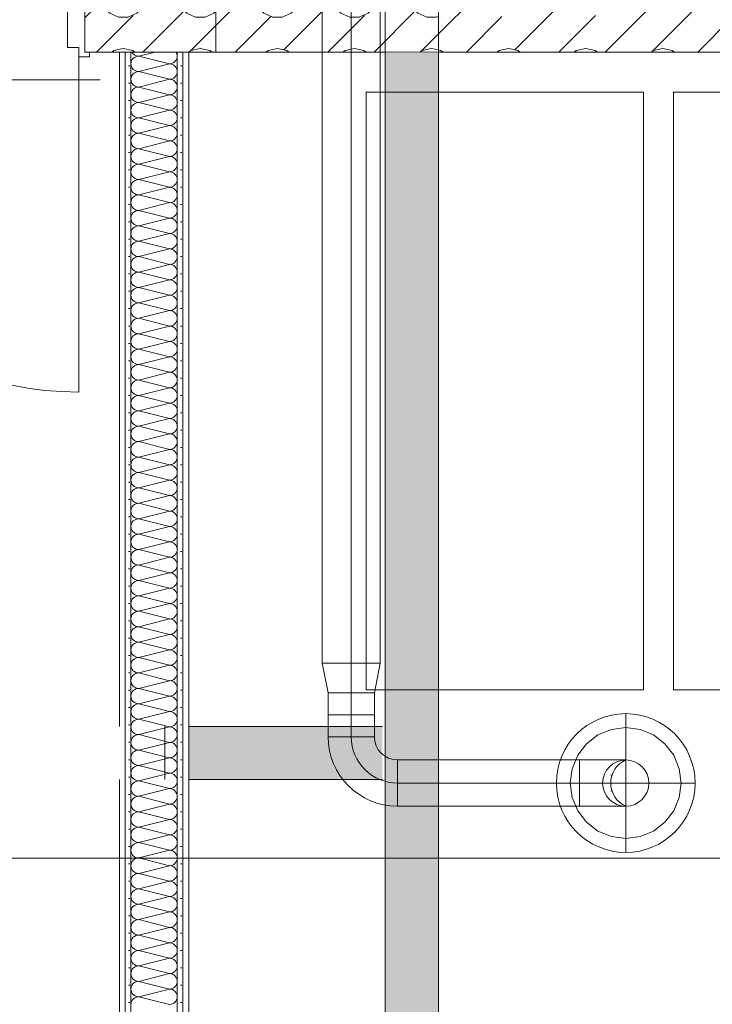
# Model space of a CAD drawing. Header units: metres. Extents: x -89 to 754, y -195 to 69.
# Tile 192 of 211: x 19.83 to 21.32, y 18.03 to 20.16. Entities that reach past the tile are written whole.
import ezdxf

# ---------------------------------------------------------------- set-up
doc = ezdxf.new("R2010")
doc.units = ezdxf.units.M
doc.header["$MEASUREMENT"] = 0
doc.linetypes.add('STRICHPUNKT2', pattern=[12.7, 6.35, -3.175, 0, -3.175])
for name, color, linetype in [('10 Wand außen', 7, 'Continuous'), ('70 Lüftung', 7, 'Continuous'), ('Abbruch_00 Linien_Kreise_Splines', 7, 'Continuous'), ('Abbruch_10 Wand außen', 7, 'Continuous'), ('Abbruch_70 Entwässerung_Schmutzwasser', 7, 'Continuous'), ('Neubau_10 Wand außen', 7, 'Continuous'), ('Neubau_10 Wand innen', 7, 'Continuous'), ('Neubau_50 Möblierung', 7, 'Continuous'), ('Neubau_70 Entwässerung_Schmutzwasser', 7, 'Continuous')]:
    doc.layers.add(name, color=color, linetype=linetype)
doc.linetypes.add('Abbruch 1', pattern='A,0,[1,995_ARC_230 ERW_GR_EG_2607291.Shx,S=0.001984,R=0,X=0,Y=0],-0.25,0', length=0.25)
pattern_1 = [(0, (0, 0), (0, 0.0375), [0, -0.0375])]

# ---------------------------------------------------------------- blocks, each defined once
blk = doc.blocks.new('*X125')
at = {"layer": '10 Wand außen', "color": 250, "linetype": 'Continuous', "lineweight": 18, "true_color": 0x1f1f1f}
for p, q in [((20.252, 20.252), (20.3322, 20.3322)), ((20.3618, 20.2618), (20.4322, 20.3322)), ((20.5, 20.3), (20.5322, 20.3322)), ((20.5645, 20.2645), (20.6322, 20.3322)), ((20.5951, 20.1951), (20.7313, 20.3313)), ((20.4312, 20.2312), (20.5, 20.3)), ((20.3833, 20.2667), (20.363, 20.2623)), ((20.4037, 20.2623), (20.3833, 20.2667)), ((20.55, 20.2667), (20.5297, 20.2623)), ((20.5703, 20.2623), (20.55, 20.2667)), ((20.7167, 20.2667), (20.6963, 20.2623)), ((20.7313, 20.2636), (20.7167, 20.2667)), ((20.2538, 20.2501), (20.2499, 20.253)), ((20.2642, 20.2321), (20.2538, 20.2501)), ((20.3462, 20.2501), (20.3358, 20.2321)), ((20.363, 20.2623), (20.3462, 20.2501)), ((20.4205, 20.2501), (20.4037, 20.2623)), ((20.4309, 20.2321), (20.4205, 20.2501)), ((20.5128, 20.2501), (20.5024, 20.2321)), ((20.5297, 20.2623), (20.5128, 20.2501)), ((20.5872, 20.2501), (20.5703, 20.2623)), ((20.5976, 20.2321), (20.5872, 20.2501)), ((20.6795, 20.2501), (20.6691, 20.2321)), ((20.6963, 20.2623), (20.6795, 20.2501)), ((20.2499, 20.1499), (20.3382, 20.2382)), ((20.2664, 20.2114), (20.2642, 20.2321)), ((20.3358, 20.2321), (20.3336, 20.2114)), ((20.4331, 20.2114), (20.4309, 20.2321)), ((20.5024, 20.2321), (20.5003, 20.2114)), ((20.5997, 20.2114), (20.5976, 20.2321)), ((20.6691, 20.2321), (20.6669, 20.2114)), ((20.26, 20.1917), (20.2664, 20.2114)), ((20.3336, 20.2114), (20.34, 20.1917)), ((20.3978, 20.0978), (20.5, 20.2)), ((20.4266, 20.1917), (20.4331, 20.2114)), ((20.5, 20.2), (20.5022, 20.2022)), ((20.5003, 20.2114), (20.5067, 20.1917)), ((20.5933, 20.1917), (20.5997, 20.2114)), ((20.6669, 20.2114), (20.6734, 20.1917)), ((20.2499, 20.1805), (20.26, 20.1917)), ((20.34, 20.1917), (20.3539, 20.1762)), ((20.4127, 20.1762), (20.4266, 20.1917)), ((20.5067, 20.1917), (20.5206, 20.1762)), ((20.5794, 20.1762), (20.5933, 20.1917)), ((20.5922, 20.0922), (20.6813, 20.1813)), ((20.6734, 20.1917), (20.6873, 20.1762)), ((20.2922, 20.0922), (20.3688, 20.1688)), ((20.3539, 20.1762), (20.3729, 20.1678)), ((20.3729, 20.1678), (20.3937, 20.1678)), ((20.3937, 20.1678), (20.4127, 20.1762)), ((20.5, 20.1), (20.5715, 20.1715)), ((20.5206, 20.1762), (20.5396, 20.1678)), ((20.5396, 20.1678), (20.5604, 20.1678)), ((20.5604, 20.1678), (20.5794, 20.1762)), ((20.6873, 20.1762), (20.7063, 20.1678)), ((20.7063, 20.1678), (20.7271, 20.1678)), ((20.7271, 20.1678), (20.7313, 20.1696)), ((20.6951, 20.0951), (20.7313, 20.1313)), ((20.363, 20.0957), (20.3582, 20.0922)), ((20.3833, 20.1), (20.363, 20.0957)), ((20.4037, 20.0957), (20.3833, 20.1)), ((20.4084, 20.0922), (20.4037, 20.0957)), ((20.4922, 20.0922), (20.5, 20.1)), ((20.5297, 20.0957), (20.5249, 20.0922)), ((20.55, 20.1), (20.5297, 20.0957)), ((20.5703, 20.0957), (20.55, 20.1)), ((20.5751, 20.0922), (20.5703, 20.0957)), ((20.6963, 20.0957), (20.6916, 20.0922)), ((20.7167, 20.1), (20.6963, 20.0957)), ((20.7313, 20.0969), (20.7167, 20.1))]:
    blk.add_line(p, q, dxfattribs=at)
blk = doc.blocks.new('*X129')
at = {"layer": 'Neubau_10 Wand außen', "color": 8, "linetype": 'Continuous', "lineweight": 9}
for p, q in [((20.0024, 20.2321), (20.0003, 20.2114)), ((20.0025, 20.2322), (20.0024, 20.2321)), ((20.0951, 20.1951), (20.1322, 20.2322)), ((20.0976, 20.2321), (20.0975, 20.2322)), ((20.0997, 20.2114), (20.0976, 20.2321)), ((20.1691, 20.2321), (20.1669, 20.2114)), ((20.1692, 20.2322), (20.1691, 20.2321)), ((19.9665, 20.1665), (20, 20.2)), ((20, 20.2), (20.0022, 20.2022)), ((20.0003, 20.2114), (20.0067, 20.1917)), ((20.0933, 20.1917), (20.0997, 20.2114)), ((20.1669, 20.2114), (20.1734, 20.1917)), ((20.0067, 20.1917), (20.0206, 20.1762)), ((20.0794, 20.1762), (20.0933, 20.1917)), ((20.0922, 20.0922), (20.1813, 20.1813)), ((20.1734, 20.1917), (20.1873, 20.1762)), ((20.2461, 20.1762), (20.2499, 20.1805)), ((20, 20.1), (20.0715, 20.1715)), ((20.0206, 20.1762), (20.0396, 20.1678)), ((20.0396, 20.1678), (20.0604, 20.1678)), ((20.0604, 20.1678), (20.0794, 20.1762)), ((20.1873, 20.1762), (20.2063, 20.1678)), ((20.2063, 20.1678), (20.2271, 20.1678)), ((20.2271, 20.1678), (20.2461, 20.1762)), ((20.1951, 20.0951), (20.2499, 20.1499)), ((19.9922, 20.0922), (20, 20.1)), ((20.0297, 20.0957), (20.0249, 20.0922)), ((20.05, 20.1), (20.0297, 20.0957)), ((20.0703, 20.0957), (20.05, 20.1)), ((20.0751, 20.0922), (20.0703, 20.0957)), ((20.1963, 20.0957), (20.1916, 20.0922)), ((20.2167, 20.1), (20.1963, 20.0957)), ((20.237, 20.0957), (20.2167, 20.1)), ((20.2418, 20.0922), (20.237, 20.0957))]:
    blk.add_line(p, q, dxfattribs=at)
blk = doc.blocks.new('Blockrahmentür 1-Fl 27_26')
at = {"layer": 'Neubau_10 Wand außen', "color": 7, "linetype": 'Continuous', "lineweight": 13}
for p, q in [((0.3625, -0.01), (0.3625, 0.715)), ((-0.3625, -0.01), (-0.385, -0.01)), ((-0.385, -0.01), (-0.385, -0.02)), ((-0.385, -0.02), (-0.375, -0.02)), ((-0.375, -0.02), (-0.375, -0.26)), ((-0.3625, -0.03), (-0.3625, -0.01)), ((0.3625, -0.03), (0.3625, -0.01)), ((0.3625, -0.01), (0.385, -0.01)), ((0.385, -0.02), (0.375, -0.02)), ((0.375, -0.02), (0.375, -0.26)), ((0.385, -0.01), (0.385, -0.02)), ((-0.3375, -0.03), (-0.3625, -0.03)), ((-0.3375, -0.27), (-0.3375, -0.03)), ((0.3375, -0.27), (0.3375, -0.03)), ((0.3375, -0.03), (0.3625, -0.03)), ((-0.375, -0.26), (-0.385, -0.26)), ((-0.385, -0.26), (-0.385, -0.27)), ((-0.385, -0.27), (-0.3375, -0.27)), ((0.385, -0.27), (0.3375, -0.27)), ((0.375, -0.26), (0.385, -0.26)), ((0.385, -0.26), (0.385, -0.27))]:
    blk.add_line(p, q, dxfattribs=at)
at = {"layer": 'Neubau_10 Wand außen', "color": 7, "linetype": 'Continuous', "lineweight": 9}
for p, q in [((-0.375, -0.26), (-0.375, -0.02)), ((-0.375, -0.26), (-0.375, -0.02)), ((0.375, -0.26), (0.375, -0.02)), ((0.375, -0.26), (0.375, -0.02))]:
    blk.add_line(p, q, dxfattribs=at)
blk.add_arc((0.3625, -0.01), 0.725, 90, 180, dxfattribs=at)
blk = doc.blocks.new('*X459')
at = {"layer": 'Neubau_10 Wand innen', "color": 8, "linetype": 'Continuous', "lineweight": 9}
for p, q in [((20.1187, 20.0922), (20.0832, 20.0833)), ((20.1498, 20.0667), (20.0832, 20.0833)), ((20.1498, 20.0667), (20.0832, 20.05)), ((20.1498, 20.0333), (20.0832, 20.05)), ((20.1498, 20.0333), (20.0832, 20.0167)), ((20.1498, 20), (20.0832, 20.0167)), ((20.1498, 20), (20.0832, 19.9833)), ((20.1498, 19.9667), (20.0832, 19.9833)), ((20.1498, 19.9667), (20.0832, 19.95)), ((20.1498, 19.9333), (20.0832, 19.95)), ((20.1498, 19.9333), (20.0832, 19.9167)), ((20.1498, 19.9), (20.0832, 19.9167)), ((20.1498, 19.9), (20.0832, 19.8833)), ((20.1498, 19.8667), (20.0832, 19.8833)), ((20.1498, 19.8667), (20.0832, 19.85)), ((20.1498, 19.8333), (20.0832, 19.85)), ((20.1498, 19.8333), (20.0832, 19.8167)), ((20.1498, 19.8), (20.0832, 19.8167)), ((20.1498, 19.8), (20.0832, 19.7833)), ((20.1498, 19.7667), (20.0832, 19.7833)), ((20.1498, 19.7667), (20.0832, 19.75)), ((20.1498, 19.7333), (20.0832, 19.75)), ((20.1498, 19.7333), (20.0832, 19.7167)), ((20.1498, 19.7), (20.0832, 19.7167)), ((20.1498, 19.7), (20.0832, 19.6833)), ((20.1498, 19.6667), (20.0832, 19.6833)), ((20.1498, 19.6667), (20.0832, 19.65)), ((20.1498, 19.6333), (20.0832, 19.65)), ((20.1498, 19.6333), (20.0832, 19.6167)), ((20.1498, 19.6), (20.0832, 19.6167)), ((20.1498, 19.6), (20.0832, 19.5833)), ((20.1498, 19.5667), (20.0832, 19.5833)), ((20.1498, 19.5667), (20.0832, 19.55)), ((20.1498, 19.5333), (20.0832, 19.55)), ((20.1498, 19.5333), (20.0832, 19.5167)), ((20.1498, 19.5), (20.0832, 19.5167)), ((20.1498, 19.5), (20.0832, 19.4833)), ((20.1498, 19.4667), (20.0832, 19.4833)), ((20.1498, 19.4667), (20.0832, 19.45)), ((20.1498, 19.4333), (20.0832, 19.45)), ((20.1498, 19.4333), (20.0832, 19.4167)), ((20.1498, 19.4), (20.0832, 19.4167)), ((20.1498, 19.4), (20.0832, 19.3833)), ((20.1498, 19.3667), (20.0832, 19.3833)), ((20.1498, 19.3667), (20.0832, 19.35)), ((20.1498, 19.3333), (20.0832, 19.35)), ((20.1498, 19.3333), (20.0832, 19.3167)), ((20.1498, 19.3), (20.0832, 19.3167)), ((20.1498, 19.3), (20.0832, 19.2833)), ((20.1498, 19.2667), (20.0832, 19.2833)), ((20.1498, 19.2667), (20.0832, 19.25)), ((20.1498, 19.2333), (20.0832, 19.25)), ((20.1498, 19.2333), (20.0832, 19.2167)), ((20.1498, 19.2), (20.0832, 19.2167)), ((20.1498, 19.2), (20.0832, 19.1833)), ((20.1498, 19.1667), (20.0832, 19.1833)), ((20.1498, 19.1667), (20.0832, 19.15)), ((20.1498, 19.1333), (20.0832, 19.15)), ((20.1498, 19.1333), (20.0832, 19.1167)), ((20.1498, 19.1), (20.0832, 19.1167)), ((20.1498, 19.1), (20.0832, 19.0833)), ((20.1498, 19.0667), (20.0832, 19.0833)), ((20.1498, 19.0667), (20.0832, 19.05)), ((20.1498, 19.0333), (20.0832, 19.05)), ((20.1498, 19.0333), (20.0832, 19.0167)), ((20.1498, 19), (20.0832, 19.0167)), ((20.1498, 19), (20.0832, 18.9833)), ((20.1498, 18.9667), (20.0832, 18.9833)), ((20.1498, 18.9667), (20.0832, 18.95)), ((20.1498, 18.9333), (20.0832, 18.95)), ((20.1498, 18.9333), (20.0832, 18.9167)), ((20.1498, 18.9), (20.0832, 18.9167)), ((20.1498, 18.9), (20.0832, 18.8833)), ((20.1498, 18.8667), (20.0832, 18.8833)), ((20.1498, 18.8667), (20.0832, 18.85)), ((20.1498, 18.8333), (20.0832, 18.85)), ((20.1498, 18.8333), (20.0832, 18.8167)), ((20.1498, 18.8), (20.0832, 18.8167)), ((20.1498, 18.8), (20.0832, 18.7833)), ((20.1498, 18.7667), (20.0832, 18.7833)), ((20.1498, 18.7667), (20.0832, 18.75)), ((20.1498, 18.7333), (20.0832, 18.75)), ((20.1498, 18.7333), (20.0832, 18.7167)), ((20.1498, 18.7), (20.0832, 18.7167)), ((20.1498, 18.7), (20.0832, 18.6833)), ((20.1498, 18.6667), (20.0832, 18.6833)), ((20.1498, 18.6667), (20.0832, 18.65)), ((20.1498, 18.6333), (20.0832, 18.65)), ((20.1498, 18.6333), (20.0832, 18.6167)), ((20.1498, 18.6), (20.0832, 18.6167)), ((20.1498, 18.6), (20.0832, 18.5833)), ((20.1498, 18.5667), (20.0832, 18.5833)), ((20.1498, 18.5667), (20.0832, 18.55)), ((20.1498, 18.5333), (20.0832, 18.55)), ((20.1498, 18.5333), (20.0832, 18.5167)), ((20.1498, 18.5), (20.0832, 18.5167)), ((20.1498, 18.5), (20.0832, 18.4833)), ((20.1498, 18.4667), (20.0832, 18.4833)), ((20.1498, 18.4667), (20.0832, 18.45)), ((20.1498, 18.4333), (20.0832, 18.45)), ((20.1498, 18.4333), (20.0832, 18.4167)), ((20.1498, 18.4), (20.0832, 18.4167)), ((20.1498, 18.4), (20.0832, 18.3833)), ((20.1498, 18.3667), (20.0832, 18.3833)), ((20.1498, 18.3667), (20.0832, 18.35)), ((20.1498, 18.3333), (20.0832, 18.35)), ((20.1498, 18.3333), (20.0832, 18.3167)), ((20.1498, 18.3), (20.0832, 18.3167)), ((20.1498, 18.3), (20.0832, 18.2833)), ((20.1498, 18.2667), (20.0832, 18.2833)), ((20.1498, 18.2667), (20.0832, 18.25)), ((20.1498, 18.2333), (20.0832, 18.25)), ((20.1498, 18.2333), (20.0832, 18.2167)), ((20.1498, 18.2), (20.0832, 18.2167)), ((20.1498, 18.2), (20.0832, 18.1833)), ((20.1498, 18.1667), (20.0832, 18.1833)), ((20.1498, 18.1667), (20.0832, 18.15)), ((20.1498, 18.1333), (20.0832, 18.15)), ((20.1498, 18.1333), (20.0832, 18.1167)), ((20.1498, 18.1), (20.0832, 18.1167)), ((20.1498, 18.1), (20.0832, 18.0833)), ((20.1498, 18.0667), (20.0832, 18.0833)), ((20.1498, 18.0667), (20.0832, 18.05)), ((20.1498, 18.0333), (20.0832, 18.05))]:
    blk.add_line(p, q, dxfattribs=at)
for centre, start, end in [((20.0832, 20.0667), 90, 180), ((20.0832, 20.1), 207.8627, 270), ((20.1498, 20.0833), 270, 0), ((20.1498, 20.0833), 0, 32.1844), ((20.0832, 20.0667), 180, 270), ((20.1498, 20.05), 0, 90), ((20.0832, 20.0333), 90, 180), ((20.0832, 20.0333), 180, 270), ((20.1498, 20.05), 270, 0), ((20.1498, 20.0167), 0, 90), ((20.0832, 20), 90, 180), ((20.1498, 20.0167), 270, 0), ((20.0832, 20), 180, 270), ((20.1498, 19.9833), 0, 90), ((20.0832, 19.9667), 90, 180), ((20.0832, 19.9667), 180, 270), ((20.1498, 19.9833), 270, 0), ((20.1498, 19.95), 0, 90), ((20.0832, 19.9333), 90, 180), ((20.1498, 19.95), 270, 0), ((20.0832, 19.9333), 180, 270), ((20.1498, 19.9167), 0, 90), ((20.0832, 19.9), 90, 180), ((20.1498, 19.9167), 270, 0), ((20.0832, 19.9), 180, 270), ((20.0832, 19.8667), 90, 180), ((20.1498, 19.8833), 0, 90), ((20.1498, 19.8833), 270, 0), ((20.0832, 19.8667), 180, 270), ((20.1498, 19.85), 0, 90), ((20.0832, 19.8333), 90, 180), ((20.1498, 19.85), 270, 0), ((20.0832, 19.8333), 180, 270), ((20.0832, 19.8), 90, 180), ((20.1498, 19.8167), 0, 90), ((20.1498, 19.8167), 270, 0), ((20.0832, 19.8), 180, 270), ((20.1498, 19.7833), 0, 90), ((20.0832, 19.7667), 90, 180), ((20.1498, 19.7833), 270, 0), ((20.0832, 19.7667), 180, 270), ((20.1498, 19.75), 0, 90), ((20.0832, 19.7333), 90, 180), ((20.0832, 19.7333), 180, 270), ((20.1498, 19.75), 270, 0), ((20.1498, 19.7167), 0, 90), ((20.0832, 19.7), 90, 180), ((20.1498, 19.7167), 270, 0), ((20.0832, 19.7), 180, 270), ((20.1498, 19.6833), 0, 90), ((20.0832, 19.6667), 90, 180), ((20.1498, 19.6833), 270, 0), ((20.0832, 19.6667), 180, 270), ((20.0832, 19.6333), 90, 180), ((20.1498, 19.65), 0, 90), ((20.1498, 19.65), 270, 0), ((20.0832, 19.6333), 180, 270), ((20.1498, 19.6167), 0, 90), ((20.0832, 19.6), 90, 180), ((20.1498, 19.6167), 270, 0), ((20.0832, 19.6), 180, 270), ((20.0832, 19.5667), 90, 180), ((20.1498, 19.5833), 0, 90), ((20.1498, 19.5833), 270, 0), ((20.0832, 19.5667), 180, 270), ((20.1498, 19.55), 0, 90), ((20.0832, 19.5333), 90, 180), ((20.1498, 19.55), 270, 0), ((20.0832, 19.5333), 180, 270), ((20.1498, 19.5167), 0, 90), ((20.0832, 19.5), 90, 180), ((20.0832, 19.5), 180, 270), ((20.1498, 19.5167), 270, 0), ((20.1498, 19.4833), 0, 90), ((20.0832, 19.4667), 90, 180), ((20.1498, 19.4833), 270, 0), ((20.0832, 19.4667), 180, 270), ((20.1498, 19.45), 0, 90), ((20.0832, 19.4333), 90, 180), ((20.1498, 19.45), 270, 0), ((20.0832, 19.4333), 180, 270), ((20.0832, 19.4), 90, 180), ((20.1498, 19.4167), 0, 90), ((20.1498, 19.4167), 270, 0), ((20.0832, 19.4), 180, 270), ((20.1498, 19.3833), 0, 90), ((20.0832, 19.3667), 90, 180), ((20.1498, 19.3833), 270, 0), ((20.0832, 19.3667), 180, 270), ((20.0832, 19.3333), 90, 180), ((20.1498, 19.35), 0, 90), ((20.1498, 19.35), 270, 0), ((20.0832, 19.3333), 180, 270), ((20.1498, 19.3167), 0, 90), ((20.0832, 19.3), 90, 180), ((20.1498, 19.3167), 270, 0), ((20.0832, 19.3), 180, 270), ((20.1498, 19.2833), 0, 90), ((20.0832, 19.2667), 90, 180), ((20.0832, 19.2667), 180, 270), ((20.1498, 19.2833), 270, 0), ((20.1498, 19.25), 0, 90), ((20.0832, 19.2333), 90, 180), ((20.1498, 19.25), 270, 0), ((20.0832, 19.2333), 180, 270), ((20.1498, 19.2167), 0, 90), ((20.0832, 19.2), 90, 180), ((20.0832, 19.2), 180, 270), ((20.1498, 19.2167), 270, 0), ((20.1498, 19.1833), 0, 90), ((20.0832, 19.1667), 90, 180), ((20.1498, 19.1833), 270, 0), ((20.0832, 19.1667), 180, 270), ((20.1498, 19.15), 0, 90), ((20.0832, 19.1333), 90, 180), ((20.1498, 19.15), 270, 0), ((20.0832, 19.1333), 180, 270), ((20.0832, 19.1), 90, 180), ((20.1498, 19.1167), 0, 90), ((20.1498, 19.1167), 270, 0), ((20.0832, 19.1), 180, 270), ((20.1498, 19.0833), 0, 90), ((20.0832, 19.0667), 90, 180), ((20.1498, 19.0833), 270, 0), ((20.0832, 19.0667), 180, 270), ((20.1498, 19.05), 0, 90), ((20.0832, 19.0333), 90, 180), ((20.0832, 19.0333), 180, 270), ((20.1498, 19.05), 270, 0), ((20.1498, 19.0167), 0, 90), ((20.0832, 19), 90, 180), ((20.1498, 19.0167), 270, 0), ((20.0832, 19), 180, 270), ((20.1498, 18.9833), 0, 90), ((20.0832, 18.9667), 90, 180), ((20.0832, 18.9667), 180, 270), ((20.1498, 18.9833), 270, 0), ((20.1498, 18.95), 0, 90), ((20.0832, 18.9333), 90, 180), ((20.1498, 18.95), 270, 0), ((20.0832, 18.9333), 180, 270), ((20.1498, 18.9167), 0, 90), ((20.0832, 18.9), 90, 180), ((20.1498, 18.9167), 270, 0), ((20.0832, 18.9), 180, 270), ((20.0832, 18.8667), 90, 180), ((20.1498, 18.8833), 0, 90), ((20.1498, 18.8833), 270, 0), ((20.0832, 18.8667), 180, 270), ((20.1498, 18.85), 0, 90), ((20.0832, 18.8333), 90, 180), ((20.1498, 18.85), 270, 0), ((20.0832, 18.8333), 180, 270), ((20.0832, 18.8), 90, 180), ((20.1498, 18.8167), 0, 90), ((20.1498, 18.8167), 270, 0), ((20.0832, 18.8), 180, 270), ((20.1498, 18.7833), 0, 90), ((20.0832, 18.7667), 90, 180), ((20.1498, 18.7833), 270, 0), ((20.0832, 18.7667), 180, 270), ((20.1498, 18.75), 0, 90), ((20.0832, 18.7333), 90, 180), ((20.0832, 18.7333), 180, 270), ((20.1498, 18.75), 270, 0), ((20.1498, 18.7167), 0, 90), ((20.0832, 18.7), 90, 180), ((20.1498, 18.7167), 270, 0), ((20.0832, 18.7), 180, 270), ((20.1498, 18.6833), 0, 90), ((20.0832, 18.6667), 90, 180), ((20.1498, 18.6833), 270, 0), ((20.0832, 18.6667), 180, 270), ((20.0832, 18.6333), 90, 180), ((20.1498, 18.65), 0, 90), ((20.1498, 18.65), 270, 0), ((20.0832, 18.6333), 180, 270), ((20.1498, 18.6167), 0, 90), ((20.0832, 18.6), 90, 180), ((20.1498, 18.6167), 270, 0), ((20.0832, 18.6), 180, 270), ((20.0832, 18.5667), 90, 180), ((20.1498, 18.5833), 0, 90), ((20.1498, 18.5833), 270, 0), ((20.0832, 18.5667), 180, 270), ((20.1498, 18.55), 0, 90), ((20.0832, 18.5333), 90, 180), ((20.1498, 18.55), 270, 0), ((20.0832, 18.5333), 180, 270), ((20.1498, 18.5167), 0, 90), ((20.0832, 18.5), 90, 180), ((20.0832, 18.5), 180, 270), ((20.1498, 18.5167), 270, 0), ((20.1498, 18.4833), 0, 90), ((20.0832, 18.4667), 90, 180), ((20.1498, 18.4833), 270, 0), ((20.0832, 18.4667), 180, 270), ((20.1498, 18.45), 0, 90), ((20.0832, 18.4333), 90, 180), ((20.0832, 18.4333), 180, 270), ((20.1498, 18.45), 270, 0), ((20.1498, 18.4167), 0, 90), ((20.0832, 18.4), 90, 180), ((20.1498, 18.4167), 270, 0), ((20.0832, 18.4), 180, 270), ((20.1498, 18.3833), 0, 90), ((20.0832, 18.3667), 90, 180), ((20.1498, 18.3833), 270, 0), ((20.0832, 18.3667), 180, 270), ((20.0832, 18.3333), 90, 180), ((20.1498, 18.35), 0, 90), ((20.1498, 18.35), 270, 0), ((20.0832, 18.3333), 180, 270), ((20.1498, 18.3167), 0, 90), ((20.0832, 18.3), 90, 180), ((20.1498, 18.3167), 270, 0), ((20.0832, 18.3), 180, 270), ((20.1498, 18.2833), 0, 90), ((20.0832, 18.2667), 90, 180), ((20.0832, 18.2667), 180, 270), ((20.1498, 18.2833), 270, 0), ((20.1498, 18.25), 0, 90), ((20.0832, 18.2333), 90, 180), ((20.1498, 18.25), 270, 0), ((20.0832, 18.2333), 180, 270), ((20.1498, 18.2167), 0, 90), ((20.0832, 18.2), 90, 180), ((20.0832, 18.2), 180, 270), ((20.1498, 18.2167), 270, 0), ((20.1498, 18.1833), 0, 90), ((20.0832, 18.1667), 90, 180), ((20.1498, 18.1833), 270, 0), ((20.0832, 18.1667), 180, 270), ((20.1498, 18.15), 0, 90), ((20.0832, 18.1333), 90, 180), ((20.1498, 18.15), 270, 0), ((20.0832, 18.1333), 180, 270), ((20.0832, 18.1), 90, 180), ((20.1498, 18.1167), 0, 90), ((20.1498, 18.1167), 270, 0), ((20.0832, 18.1), 180, 270), ((20.1498, 18.0833), 0, 90), ((20.0832, 18.0667), 90, 180), ((20.1498, 18.0833), 270, 0), ((20.0832, 18.0667), 180, 270), ((20.0832, 18.0333), 90, 180), ((20.1498, 18.05), 0, 90), ((20.1498, 18.05), 270, 0)]:
    blk.add_arc(centre, 0.0167, start, end, dxfattribs=at)
blk = doc.blocks.new('*X632')
at = {"layer": 'Neubau_10 Wand innen', "color": 8, "linetype": 'Continuous', "lineweight": 9}
for p, q in [((20.7313, 20.1313), (20.8382, 20.2382)), ((21.1951, 20.0951), (21.3382, 20.2382)), ((20.8978, 20.0978), (21, 20.2)), ((21.0922, 20.0922), (21.1813, 20.1813)), ((20.7922, 20.0922), (20.8688, 20.1688)), ((21, 20.1), (21.0715, 20.1715)), ((21.2922, 20.0922), (21.3688, 20.1688)), ((20.737, 20.0957), (20.7313, 20.0969)), ((20.7418, 20.0922), (20.737, 20.0957)), ((20.863, 20.0957), (20.8582, 20.0922)), ((20.8833, 20.1), (20.863, 20.0957)), ((20.9037, 20.0957), (20.8833, 20.1)), ((20.9084, 20.0922), (20.9037, 20.0957)), ((20.9922, 20.0922), (21, 20.1)), ((21.0297, 20.0957), (21.0249, 20.0922)), ((21.05, 20.1), (21.0297, 20.0957)), ((21.0703, 20.0957), (21.05, 20.1)), ((21.0751, 20.0922), (21.0703, 20.0957)), ((21.1963, 20.0957), (21.1916, 20.0922)), ((21.2167, 20.1), (21.1963, 20.0957)), ((21.237, 20.0957), (21.2167, 20.1)), ((21.2418, 20.0922), (21.237, 20.0957))]:
    blk.add_line(p, q, dxfattribs=at)

msp = doc.modelspace()

# ---------------------------------------------------------------- hatches: boundary and pattern name
at = {"layer": 'Abbruch_10 Wand außen', "linetype": 'Continuous', "lineweight": 0, "true_color": 0xffffff}
for points in [[(20.6163, 20.0922), (20.6163, 16.9419), (20.7313, 16.9419), (20.7313, 20.0922)], [(20.6103, 18.5194), (20.6103, 18.6344), (20.1915, 18.6344), (20.1915, 18.5194)], [(20.6103, 18.5194), (20.6103, 18.6344), (20.1915, 18.6344), (20.1915, 18.5194)]]:
    msp.add_hatch(color=7, dxfattribs=at).paths.add_polyline_path(points)
at = {"layer": 'Neubau_10 Wand innen', "linetype": 'Continuous', "lineweight": 9}
h = msp.add_hatch(dxfattribs=at)
h.set_pattern_fill('Gipskarton_0001', color=8, style=0, pattern_type=2)
h.set_pattern_definition(pattern_1)
h.paths.add_polyline_path([(20.0415, 20.0922), (20.0415, 16.9419), (20.054, 16.9419), (20.054, 20.0922)])
h = msp.add_hatch(dxfattribs=at)
h.set_pattern_fill('Gipskarton_0001', color=8, style=0, pattern_type=2)
h.set_pattern_definition(pattern_1)
h.paths.add_polyline_path([(20.054, 20.0922), (20.054, 16.9419), (20.0665, 16.9419), (20.0665, 20.0922)])
h = msp.add_hatch(dxfattribs=at)
h.set_pattern_fill('Gipskarton_0001', color=8, style=0, pattern_type=2)
h.set_pattern_definition(pattern_1)
h.paths.add_polyline_path([(20.179, 16.9419), (20.179, 20.0922), (20.1665, 20.0922), (20.1665, 16.9419)])
h = msp.add_hatch(dxfattribs=at)
h.set_pattern_fill('Gipskarton_0001', color=8, style=0, pattern_type=2)
h.set_pattern_definition(pattern_1)
h.paths.add_polyline_path([(20.1915, 16.9419), (20.1915, 20.0922), (20.179, 20.0922), (20.179, 16.9419)])

# ---------------------------------------------------------------- linework, layer by layer
at = {"layer": '10 Wand außen', "color": 7, "linetype": 'Continuous', "lineweight": 9}
for p, q in [((20.2499, 20.2322), (20.2499, 20.1622)), ((20.2499, 20.1622), (20.2499, 20.0922))]:
    msp.add_line(p, q, dxfattribs=at)
at = {"layer": '10 Wand außen', "color": 7, "linetype": 'Continuous', "lineweight": 9, "flags": 128}
for points in [[(20.7313, 20.0922), (20.7313, 20.3322)], [(20.2499, 20.0922), (20.6163, 20.0922)]]:
    msp.add_lwpolyline(points, dxfattribs=at)
at = {"layer": '70 Lüftung', "color": 2, "linetype": 'Continuous', "lineweight": 18}
for p, q in [((20.4804, 20.4006), (20.4804, 18.771)), ((20.6054, 18.771), (20.6054, 20.4006)), ((20.6054, 18.771), (20.4804, 18.771)), ((20.4929, 18.707), (20.4804, 18.771)), ((20.517, 18.771), (20.4804, 18.771)), ((20.5688, 18.771), (20.517, 18.771)), ((20.6054, 18.771), (20.5688, 18.771)), ((20.5929, 18.707), (20.6054, 18.771)), ((20.4929, 18.707), (20.4929, 18.612)), ((20.4929, 18.707), (20.5222, 18.707)), ((20.5929, 18.707), (20.4929, 18.707)), ((20.5222, 18.707), (20.5636, 18.707)), ((20.5636, 18.707), (20.5929, 18.707)), ((20.5929, 18.612), (20.5929, 18.707)), ((20.4929, 18.6595), (20.5929, 18.6595)), ((20.5929, 18.612), (20.4929, 18.612)), ((20.4929, 18.612), (20.5222, 18.612)), ((20.5222, 18.612), (20.5636, 18.612)), ((20.5636, 18.612), (20.5929, 18.612)), ((20.6429, 18.562), (20.6429, 18.462)), ((21.0366, 18.562), (20.6429, 18.562)), ((20.6429, 18.5327), (20.6429, 18.562)), ((21.0366, 18.462), (21.0366, 18.562)), ((21.0366, 18.562), (21.0625, 18.562)), ((21.0366, 18.5327), (21.0366, 18.562)), ((21.0625, 18.562), (21.0866, 18.562)), ((21.0866, 18.562), (21.1073, 18.562)), ((21.1073, 18.562), (21.1232, 18.562)), ((21.1232, 18.562), (21.1332, 18.562)), ((21.1332, 18.562), (21.1366, 18.562)), ((20.6429, 18.4913), (20.6429, 18.5327)), ((21.0366, 18.4913), (21.0366, 18.5327)), ((21.1045, 18.5287), (21.1067, 18.5287)), ((20.6429, 18.462), (20.6429, 18.4913)), ((21.0366, 18.462), (21.0366, 18.4913)), ((21.1045, 18.4953), (21.1067, 18.4953)), ((20.6429, 18.462), (21.0366, 18.462)), ((21.0366, 18.462), (21.0625, 18.462)), ((21.0625, 18.462), (21.0866, 18.462)), ((21.0866, 18.462), (21.1073, 18.462)), ((21.1073, 18.462), (21.1232, 18.462)), ((21.1232, 18.462), (21.1332, 18.462)), ((21.1332, 18.462), (21.1366, 18.462))]:
    msp.add_line(p, q, dxfattribs=at)
at = {"layer": '70 Lüftung', "color": 2, "linetype": 'STRICHPUNKT2', "lineweight": 18}
for p, q in [((20.5429, 18.771), (20.5429, 20.4006)), ((20.5429, 18.707), (20.5429, 18.771)), ((20.5429, 18.612), (20.5429, 18.707)), ((20.6429, 18.512), (21.0366, 18.512)), ((21.0366, 18.512), (21.1366, 18.512))]:
    msp.add_line(p, q, dxfattribs=at)
at = {"layer": '70 Lüftung', "color": 253, "linetype": 'STRICHPUNKT2', "lineweight": 18, "true_color": 0xaaaaaa}
for p, q in [((21.1366, 18.662), (21.1366, 18.362)), ((21.2866, 18.512), (20.9866, 18.512))]:
    msp.add_line(p, q, dxfattribs=at)
at = {"layer": '70 Lüftung', "color": 253, "linetype": 'Continuous', "lineweight": 18, "true_color": 0xaaaaaa}
for p, q in [((21.1055, 18.6279), (21.0766, 18.6159)), ((21.1366, 18.632), (21.1055, 18.6279)), ((21.1677, 18.6279), (21.1366, 18.632)), ((21.1966, 18.6159), (21.1677, 18.6279)), ((21.0766, 18.6159), (21.0517, 18.5968)), ((21.2214, 18.5968), (21.1966, 18.6159)), ((21.0517, 18.5968), (21.0327, 18.572)), ((21.2405, 18.572), (21.2214, 18.5968)), ((21.0327, 18.572), (21.0207, 18.543)), ((21.2525, 18.543), (21.2405, 18.572)), ((21.0207, 18.543), (21.0166, 18.512)), ((21.2566, 18.512), (21.2525, 18.543)), ((21.1045, 18.5287), (21.1067, 18.5287)), ((21.0166, 18.512), (21.0207, 18.4809)), ((21.1366, 18.512), (21.1366, 18.512)), ((21.2525, 18.4809), (21.2566, 18.512)), ((21.0207, 18.4809), (21.0327, 18.452)), ((21.1045, 18.4953), (21.1067, 18.4953)), ((21.2405, 18.452), (21.2525, 18.4809)), ((21.0327, 18.452), (21.0517, 18.4271)), ((21.2214, 18.4271), (21.2405, 18.452)), ((21.0517, 18.4271), (21.0766, 18.4081)), ((21.1966, 18.4081), (21.2214, 18.4271)), ((21.0766, 18.4081), (21.1055, 18.3961)), ((21.1055, 18.3961), (21.1366, 18.392)), ((21.1366, 18.392), (21.1677, 18.3961)), ((21.1677, 18.3961), (21.1966, 18.4081))]:
    msp.add_line(p, q, dxfattribs=at)
for radius in [0.15, 0.05]:
    msp.add_circle((21.1366, 18.512), radius, dxfattribs=at)
at = {"layer": '70 Lüftung', "color": 2, "linetype": 'Continuous', "lineweight": 18}
msp.add_circle((21.1366, 18.512), 0.05, dxfattribs=at)
for centre, radius, start, end in [((20.6429, 18.612), 0.15, 180, 270), ((20.6429, 18.612), 0.05, 180, 270), ((21.1588, 18.512), 0.0547, 113.9523, 246.0477)]:
    msp.add_arc(centre, radius, start, end, dxfattribs=at)
at = {"layer": '70 Lüftung', "color": 2, "linetype": 'STRICHPUNKT2', "lineweight": 18}
msp.add_arc((20.6429, 18.612), 0.1, 180, 270, dxfattribs=at)
at = {"layer": '70 Lüftung', "color": 253, "linetype": 'Continuous', "lineweight": 18, "true_color": 0xaaaaaa}
msp.add_arc((21.1588, 18.512), 0.0547, 113.9523, 246.0477, dxfattribs=at)
at = {"layer": 'Abbruch_00 Linien_Kreise_Splines', "color": 40, "linetype": 'Abbruch 1', "lineweight": 9, "true_color": 0xe6c200}
msp.add_lwpolyline([(20.6163, 20.0922), (20.7313, 20.0928), (20.7313, 20.3322), (20.6163, 20.3322)], close=True, dxfattribs=at)
at = {"layer": 'Abbruch_10 Wand außen', "color": 40, "linetype": 'Abbruch 1', "lineweight": 9, "true_color": 0xe6c200}
for p, q in [((20.14, 18.6344), (20.14, 18.5644)), ((20.14, 18.6344), (20.14, 18.5644)), ((20.1915, 18.6344), (20.1915, 18.5194)), ((20.1915, 18.6344), (20.1915, 18.5194)), ((20.14, 18.5644), (20.14, 18.5194)), ((20.14, 18.5644), (20.14, 18.5194))]:
    msp.add_line(p, q, dxfattribs=at)
at = {"layer": 'Abbruch_10 Wand außen', "color": 40, "linetype": 'Abbruch 1', "lineweight": 9, "true_color": 0xe6c200, "flags": 128}
for points in [[(20.6163, 20.0922), (20.6163, 16.9419)], [(20.7313, 16.9419), (20.7313, 20.0922)], [(20.6103, 18.6344), (20.1915, 18.6344)], [(20.6103, 18.6344), (20.1915, 18.6344)], [(20.1915, 18.5194), (20.6103, 18.5194)], [(20.1915, 18.5194), (20.6103, 18.5194)]]:
    msp.add_lwpolyline(points, dxfattribs=at)
at = {"layer": 'Abbruch_70 Entwässerung_Schmutzwasser', "color": 47, "linetype": 'Continuous', "lineweight": 18, "true_color": 0x7e6d59}
msp.add_line((20.0002, 20.0322), (18.8527, 20.0322), dxfattribs=at)
at = {"layer": 'Neubau_10 Wand außen', "color": 40, "linetype": 'Abbruch 1', "lineweight": 9, "true_color": 0xe6c200, "flags": 128}
for points in [[(19.9665, 20.0922), (19.9665, 20.2322)], [(19.9665, 20.0922), (20.2499, 20.0922)], [(19.9665, 20.0922), (20.2499, 20.0922)]]:
    msp.add_lwpolyline(points, dxfattribs=at)
at = {"layer": 'Neubau_10 Wand innen', "color": 7, "linetype": 'Continuous', "lineweight": 13}
for p, q in [((20.054, 20.0922), (20.054, 16.9419)), ((20.0665, 20.0922), (20.0665, 16.9419)), ((20.1665, 16.9419), (20.1665, 20.0922)), ((20.179, 16.9419), (20.179, 20.0922))]:
    msp.add_line(p, q, dxfattribs=at)
at = {"layer": 'Neubau_10 Wand innen', "color": 7, "linetype": 'Continuous', "lineweight": 13, "flags": 128}
for points in [[(20.1915, 20.0922), (20.0415, 20.0922)], [(20.0415, 20.0922), (20.0415, 18.6344)], [(20.1915, 18.6344), (20.1915, 20.0922)], [(20.0415, 18.5194), (20.0415, 16.9419)], [(20.1915, 16.9419), (20.1915, 18.5194)]]:
    msp.add_lwpolyline(points, dxfattribs=at)
at = {"layer": 'Neubau_10 Wand innen', "color": 7, "linetype": 'Continuous', "lineweight": 9, "flags": 128}
msp.add_lwpolyline([(20.7313, 20.0922), (23.6049, 20.0922)], dxfattribs=at)
at = {"layer": 'Neubau_50 Möblierung', "color": 253, "linetype": 'Continuous', "lineweight": 13, "true_color": 0x9f9f9f, "flags": 128}
for points in [[(21.1751, 20.0055), (21.1751, 18.7137), (20.5751, 18.7137), (20.5751, 20.0055)], [(21.8402, 20.0055), (21.8402, 18.7137), (21.2402, 18.7137), (21.2402, 20.0055)]]:
    msp.add_lwpolyline(points, close=True, dxfattribs=at)
at = {"layer": 'Neubau_70 Entwässerung_Schmutzwasser', "color": 34, "linetype": 'Continuous', "lineweight": 18, "true_color": 0xa85100}
msp.add_line((25.0297, 18.3499), (19.098, 18.3499), dxfattribs=at)

# ---------------------------------------------------------------- block references
at = {"layer": '10 Wand außen', "color": 7, "lineweight": 9}
for name in ['*X125', '*X129']:
    msp.add_blockref(name, (0, 0), dxfattribs=at)
at = {"layer": 'Neubau_10 Wand außen', "color": 7, "linetype": 'Continuous', "lineweight": 13, "xscale": -1, "rotation": 180}
msp.add_blockref('Blockrahmentür 1-Fl 27_26', (19.5915, 20.0722), dxfattribs=at)
at = {"layer": 'Neubau_10 Wand innen', "color": 7, "lineweight": 9}
for name in ['*X632', '*X459']:
    msp.add_blockref(name, (0, 0), dxfattribs=at)

doc.saveas('drawing.dxf')
